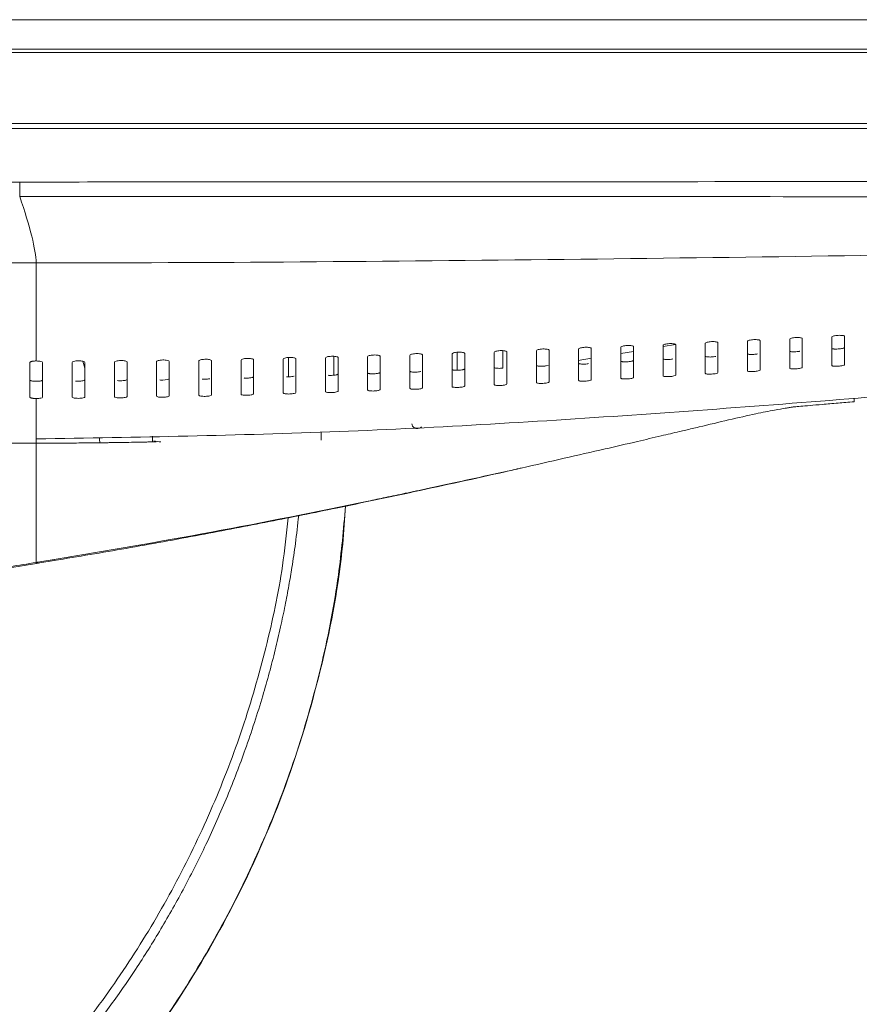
# Model space of a CAD drawing. Header units: millimetres. Extents: x 0 to 863, y 0 to 558.
# Tile 29 of 61: x 198 to 228, y 439 to 474. Entities that reach past the tile are written whole.
import ezdxf

# ---------------------------------------------------------------- set-up
doc = ezdxf.new("R2010")
doc.units = ezdxf.units.MM

msp = doc.modelspace()

# ---------------------------------------------------------------- linework, layer by layer
at = {"color": 7, "linetype": 'Continuous', "lineweight": 15}
for p, q in [((276.605, 474.473), (65.979, 474.473)), ((277.772, 473.404), (64.812, 473.404)), ((277.772, 473.279), (64.812, 473.279)), ((64.505, 470.696), (278.079, 470.696)), ((277.701, 470.503), (64.883, 470.503)), ((197.61, 468.558), (144.974, 468.558)), ((198.215, 465.61), (144.369, 465.61)), ((213.561, 461.699), (213.561, 462.355)), ((215.215, 461.776), (215.215, 462.413)), ((228.023, 460.662), (228.023, 460.546)), ((202.446, 459.088), (202.446, 459.298)), ((208.6, 459.146), (208.6, 459.45)), ((144.369, 459.042), (198.215, 459.042)), ((144.369, 459.042), (198.215, 459.042)), ((198.215, 459.042), (198.215, 459.223)), ((197.245, 454.501), (198.221, 454.656)), ((198.194, 454.652), (198.294, 454.668)), ((198.268, 454.664), (198.87, 454.763))]:
    msp.add_line(p, q, dxfattribs=at)
at = {"color": 8, "linetype": 'Continuous', "lineweight": 15}
for p, q in [((221.517, 462.64), (221.061, 462.565)), ((218.455, 462.136), (217.963, 462.055)), ((219.984, 462.387), (219.523, 462.311)), ((199.917, 462.025), (199.984, 461.775)), ((216.869, 461.877), (216.677, 461.846))]:
    msp.add_line(p, q, dxfattribs=at)
at = {"color": 7, "linetype": 'Continuous', "lineweight": 15, "flags": 128}
for points in [[(199.641, 461.307), (199.668, 461.304), (199.754, 461.302), (199.84, 461.306), (199.88, 461.31), (199.916, 461.316), (199.96, 461.328), (199.977, 461.337), (199.983, 461.343), (199.984, 461.345), (199.984, 461.347), (199.984, 461.348), (199.984, 461.348), (199.984, 461.348), (199.984, 461.348), (199.984, 461.348), (199.984, 461.348), (199.984, 461.348), (199.984, 461.348), (199.984, 461.348)], [(202.718, 461.345), (202.744, 461.343), (202.83, 461.341), (202.915, 461.346), (202.991, 461.357), (203.036, 461.37), (203.054, 461.379), (203.06, 461.385), (203.061, 461.388), (203.061, 461.389), (203.061, 461.39), (203.061, 461.39), (203.061, 461.391), (203.061, 461.391), (203.061, 461.391)]]:
    msp.add_lwpolyline(points, dxfattribs=at)
at = {"color": 7, "linetype": 'Continuous', "lineweight": 15}
for points, knots in [([(276.712, 468.698), (276.506, 468.696), (276.096, 468.692), (275.275, 468.685), (273.836, 468.673), (270.955, 468.656), (266.835, 468.643), (261.888, 468.637), (255.291, 468.635), (248.696, 468.622), (242.104, 468.606), (232.218, 468.582), (220.682, 468.567), (207.498, 468.56), (200.906, 468.559), (197.61, 468.558)], [0, 0, 0, 0, 0.007782, 0.015567, 0.031146, 0.062338, 0.124827, 0.187398, 0.249983, 0.37503, 0.437512, 0.499988, 0.749972, 0.874989, 1, 1, 1, 1]), ([(197.61, 468.558), (197.61, 468.465), (197.61, 468.371), (197.61, 468.193), (197.61, 468.109), (197.609, 468.035)], [0, 0, 0, 0, 0.5, 0.5, 1, 1, 1, 1]), ([(197.609, 468.035), (199.899, 468.034), (204.55, 468.033), (211.634, 468.031), (218.935, 468.028), (227.404, 468.023), (236.897, 468.017), (249.298, 468.008), (259.334, 468.001), (267.211, 467.996), (269.969, 467.994), (271.856, 467.993), (272.695, 467.993), (273.505, 467.993), (274.241, 467.992), (274.946, 467.991), (275.582, 467.989), (276.172, 467.987), (276.543, 467.988), (276.719, 467.988)], [0, 0, 0, 0, 0.086817, 0.17637, 0.268659, 0.363686, 0.497514, 0.628661, 0.833934, 0.878109, 0.927391, 0.938516, 0.949681, 0.959213, 0.969196, 0.977608, 0.985948, 0.993307, 1, 1, 1, 1]), ([(198.215, 459.194), (201.897, 459.258), (209.255, 459.385), (220.271, 460.061), (231.265, 460.911), (242.241, 461.965), (253.198, 463.202), (263.985, 464.57), (271.091, 465.713), (274.566, 466.272)], [0, 0, 0, 0, 0.143921, 0.287661, 0.431338, 0.574997, 0.718671, 0.862402, 1, 1, 1, 1]), ([(198.215, 462.037), (198.215, 462.529), (198.215, 463.071), (198.215, 464.259), (198.215, 464.903), (198.215, 465.61)], [0, 0, 0, 0, 0.5, 0.5, 1, 1, 1, 1]), ([(226.138, 462.856), (226.138, 462.862), (226.132, 462.868), (226.109, 462.878), (226.092, 462.882), (226.028, 462.892), (225.967, 462.894), (225.846, 462.888), (225.786, 462.88), (225.701, 462.858), (225.677, 462.845), (225.677, 462.832)], [0, 0, 0, 0, 0.125, 0.125, 0.25, 0.25, 0.5, 0.5, 0.75, 0.75, 1, 1, 1, 1]), ([(227.677, 462.936), (227.677, 462.942), (227.671, 462.948), (227.648, 462.958), (227.631, 462.962), (227.567, 462.972), (227.506, 462.973), (227.384, 462.967), (227.324, 462.959), (227.239, 462.937), (227.215, 462.924), (227.215, 462.912)], [0, 0, 0, 0, 0.125, 0.125, 0.25, 0.25, 0.5, 0.5, 0.75, 0.75, 1, 1, 1, 1]), ([(216.907, 462.431), (216.907, 462.437), (216.902, 462.444), (216.879, 462.455), (216.862, 462.46), (216.798, 462.472), (216.737, 462.476), (216.615, 462.471), (216.555, 462.463), (216.47, 462.44), (216.446, 462.426), (216.446, 462.412)], [0, 0, 0, 0, 0.125, 0.125, 0.25, 0.25, 0.5, 0.5, 0.75, 0.75, 1, 1, 1, 1]), ([(218.446, 462.494), (218.446, 462.501), (218.44, 462.507), (218.417, 462.519), (218.4, 462.524), (218.336, 462.535), (218.275, 462.539), (218.153, 462.533), (218.093, 462.525), (218.008, 462.502), (217.984, 462.488), (217.984, 462.475)], [0, 0, 0, 0, 0.125, 0.125, 0.25, 0.25, 0.5, 0.5, 0.75, 0.75, 1, 1, 1, 1]), ([(219.984, 462.561), (219.984, 462.568), (219.978, 462.574), (219.956, 462.585), (219.939, 462.59), (219.875, 462.601), (219.813, 462.604), (219.692, 462.599), (219.632, 462.591), (219.547, 462.568), (219.523, 462.554), (219.523, 462.541)], [0, 0, 0, 0, 0.125, 0.125, 0.25, 0.25, 0.5, 0.5, 0.75, 0.75, 1, 1, 1, 1]), ([(221.523, 462.631), (221.523, 462.637), (221.517, 462.643), (221.494, 462.654), (221.477, 462.659), (221.413, 462.67), (221.352, 462.673), (221.23, 462.667), (221.17, 462.659), (221.085, 462.636), (221.061, 462.623), (221.061, 462.61)], [0, 0, 0, 0, 0.125, 0.125, 0.25, 0.25, 0.5, 0.5, 0.75, 0.75, 1, 1, 1, 1]), ([(223.061, 462.703), (223.061, 462.71), (223.055, 462.715), (223.032, 462.726), (223.015, 462.731), (222.951, 462.741), (222.89, 462.744), (222.769, 462.738), (222.709, 462.73), (222.624, 462.708), (222.6, 462.694), (222.6, 462.681)], [0, 0, 0, 0, 0.125, 0.125, 0.25, 0.25, 0.5, 0.5, 0.75, 0.75, 1, 1, 1, 1]), ([(224.6, 462.778), (224.6, 462.784), (224.594, 462.79), (224.571, 462.801), (224.554, 462.805), (224.49, 462.816), (224.429, 462.818), (224.307, 462.812), (224.247, 462.804), (224.162, 462.781), (224.138, 462.768), (224.138, 462.755)], [0, 0, 0, 0, 0.125, 0.125, 0.25, 0.25, 0.5, 0.5, 0.75, 0.75, 1, 1, 1, 1]), ([(227.217, 462.494), (227.218, 462.492), (227.219, 462.489), (227.225, 462.485), (227.234, 462.482), (227.246, 462.479), (227.262, 462.476), (227.285, 462.474), (227.315, 462.471), (227.368, 462.47), (227.443, 462.473), (227.532, 462.481), (227.598, 462.492), (227.638, 462.502), (227.66, 462.511), (227.675, 462.519), (227.678, 462.525), (227.679, 462.527)], [0, 0, 0, 0, 0.039608, 0.07802, 0.115847, 0.153728, 0.192301, 0.232168, 0.295396, 0.356657, 0.478892, 0.603483, 0.726886, 0.791325, 0.859344, 0.931684, 1, 1, 1, 1]), ([(206.138, 462.083), (206.137, 462.09), (206.13, 462.097), (206.105, 462.109), (206.087, 462.115), (206.02, 462.128), (205.958, 462.133), (205.836, 462.129), (205.777, 462.12), (205.696, 462.097), (205.674, 462.082), (205.677, 462.068)], [0, 0, 0, 0, 0.125, 0.125, 0.25, 0.25, 0.5, 0.5, 0.75, 0.75, 1, 1, 1, 1]), ([(207.676, 462.121), (207.675, 462.128), (207.668, 462.135), (207.642, 462.147), (207.624, 462.153), (207.557, 462.166), (207.495, 462.17), (207.373, 462.165), (207.314, 462.157), (207.234, 462.133), (207.213, 462.118), (207.215, 462.104)], [0, 0, 0, 0, 0.125, 0.125, 0.25, 0.25, 0.5, 0.5, 0.75, 0.75, 1, 1, 1, 1]), ([(207.407, 461.461), (207.407, 461.565), (207.407, 461.789), (207.407, 462.035), (207.407, 462.166)], [0, 0, 0, 0, 0.46599, 1, 1, 1, 1]), ([(209.215, 462.164), (209.213, 462.171), (209.206, 462.178), (209.18, 462.19), (209.162, 462.195), (209.094, 462.208), (209.032, 462.211), (208.91, 462.206), (208.852, 462.198), (208.771, 462.174), (208.751, 462.159), (208.754, 462.145)], [0, 0, 0, 0, 0.125, 0.125, 0.25, 0.25, 0.5, 0.5, 0.75, 0.75, 1, 1, 1, 1]), ([(209.061, 461.518), (209.061, 461.665), (209.061, 461.885), (209.061, 462.127), (209.061, 462.208)], [0, 0, 0, 0, 0.667649, 1, 1, 1, 1]), ([(210.753, 462.211), (210.751, 462.218), (210.744, 462.224), (210.718, 462.236), (210.699, 462.242), (210.632, 462.254), (210.569, 462.257), (210.448, 462.252), (210.389, 462.243), (210.309, 462.219), (210.289, 462.204), (210.292, 462.19)], [0, 0, 0, 0, 0.125, 0.125, 0.25, 0.25, 0.5, 0.5, 0.75, 0.75, 1, 1, 1, 1]), ([(212.292, 462.261), (212.29, 462.268), (212.282, 462.275), (212.256, 462.287), (212.237, 462.292), (212.169, 462.304), (212.107, 462.307), (211.985, 462.301), (211.927, 462.292), (211.848, 462.268), (211.827, 462.253), (211.831, 462.239)], [0, 0, 0, 0, 0.125, 0.125, 0.25, 0.25, 0.5, 0.5, 0.75, 0.75, 1, 1, 1, 1]), ([(213.83, 462.316), (213.828, 462.322), (213.82, 462.329), (213.794, 462.34), (213.775, 462.345), (213.707, 462.357), (213.645, 462.36), (213.523, 462.353), (213.465, 462.345), (213.386, 462.321), (213.366, 462.306), (213.369, 462.292)], [0, 0, 0, 0, 0.125, 0.125, 0.25, 0.25, 0.5, 0.5, 0.75, 0.75, 1, 1, 1, 1]), ([(215.368, 462.373), (215.366, 462.38), (215.359, 462.386), (215.332, 462.398), (215.313, 462.403), (215.245, 462.414), (215.183, 462.416), (215.061, 462.41), (215.003, 462.401), (214.924, 462.377), (214.904, 462.362), (214.908, 462.349)], [0, 0, 0, 0, 0.125, 0.125, 0.25, 0.25, 0.5, 0.5, 0.75, 0.75, 1, 1, 1, 1]), ([(221.061, 462.118), (221.066, 462.114), (221.075, 462.105), (221.125, 462.095), (221.195, 462.091), (221.281, 462.093), (221.362, 462.099), (221.403, 462.106), (221.42, 462.109)], [0, 0, 0, 0, 0.182343, 0.34023, 0.521571, 0.697525, 0.871037, 1, 1, 1, 1]), ([(222.6, 462.207), (222.605, 462.203), (222.613, 462.194), (222.663, 462.185), (222.733, 462.181), (222.82, 462.182), (222.907, 462.19), (222.965, 462.198), (222.988, 462.204), (222.991, 462.205)], [0, 0, 0, 0, 0.167589, 0.313307, 0.480473, 0.642999, 0.802978, 0.976046, 1, 1, 1, 1]), ([(224.138, 462.299), (224.143, 462.295), (224.152, 462.286), (224.204, 462.277), (224.276, 462.274), (224.364, 462.276), (224.446, 462.283), (224.486, 462.29), (224.503, 462.293)], [0, 0, 0, 0, 0.180958, 0.3393, 0.521568, 0.698879, 0.871943, 1, 1, 1, 1]), ([(225.677, 462.395), (225.682, 462.39), (225.691, 462.382), (225.742, 462.374), (225.814, 462.37), (225.903, 462.373), (225.976, 462.38), (226.022, 462.386), (226.038, 462.389), (226.043, 462.39)], [0, 0, 0, 0, 0.180482, 0.339025, 0.521275, 0.699002, 0.87193, 0.965519, 1, 1, 1, 1]), ([(197.984, 461.981), (197.985, 461.983), (197.985, 461.988), (197.992, 461.995), (198.003, 462.004), (198.022, 462.013), (198.052, 462.021), (198.087, 462.028), (198.128, 462.034), (198.171, 462.037), (198.2, 462.037), (198.215, 462.037)], [0, 0, 0, 0, 0.085616, 0.170351, 0.255631, 0.382119, 0.509455, 0.634938, 0.758423, 0.879144, 1, 1, 1, 1]), ([(198.446, 461.981), (198.446, 461.996), (198.422, 462.01), (198.337, 462.031), (198.277, 462.037), (198.215, 462.037)], [0, 0, 0, 0, 0.5, 0.5, 1, 1, 1, 1]), ([(199.984, 461.987), (199.984, 462.002), (199.959, 462.016), (199.873, 462.036), (199.812, 462.042), (199.721, 462.041), (199.69, 462.04), (199.634, 462.033), (199.609, 462.029), (199.545, 462.012), (199.522, 461.998), (199.523, 461.983)], [0, 0, 0, 0, 0.25, 0.25, 0.5, 0.5, 0.625, 0.625, 0.75, 0.75, 1, 1, 1, 1]), ([(201.523, 462.001), (201.521, 462.015), (201.496, 462.029), (201.41, 462.049), (201.349, 462.055), (201.257, 462.053), (201.227, 462.051), (201.171, 462.045), (201.146, 462.04), (201.083, 462.023), (201.06, 462.009), (201.061, 461.994)], [0, 0, 0, 0, 0.25, 0.25, 0.5, 0.5, 0.625, 0.625, 0.75, 0.75, 1, 1, 1, 1]), ([(203.061, 462.022), (203.059, 462.036), (203.034, 462.05), (202.947, 462.069), (202.885, 462.074), (202.794, 462.072), (202.763, 462.07), (202.708, 462.063), (202.683, 462.058), (202.62, 462.041), (202.598, 462.027), (202.6, 462.012)], [0, 0, 0, 0, 0.25, 0.25, 0.5, 0.5, 0.625, 0.625, 0.75, 0.75, 1, 1, 1, 1]), ([(204.6, 462.049), (204.597, 462.064), (204.571, 462.077), (204.483, 462.096), (204.422, 462.101), (204.33, 462.098), (204.3, 462.096), (204.245, 462.088), (204.22, 462.084), (204.158, 462.066), (204.136, 462.051), (204.138, 462.037)], [0, 0, 0, 0, 0.25, 0.25, 0.5, 0.5, 0.625, 0.625, 0.75, 0.75, 1, 1, 1, 1]), ([(214.908, 461.799), (214.912, 461.794), (214.921, 461.784), (214.973, 461.774), (215.045, 461.768), (215.133, 461.769), (215.188, 461.774), (215.215, 461.776)], [0, 0, 0, 0, 0.2148767, 0.3975316, 0.6066794, 0.8088485, 1, 1, 1, 1]), ([(216.446, 461.873), (216.451, 461.868), (216.459, 461.859), (216.51, 461.849), (216.581, 461.843), (216.667, 461.844), (216.748, 461.85), (216.788, 461.857), (216.805, 461.86)], [0, 0, 0, 0, 0.184754, 0.34259, 0.524191, 0.699523, 0.873073, 1, 1, 1, 1]), ([(217.984, 461.951), (217.989, 461.946), (217.998, 461.937), (218.048, 461.927), (218.119, 461.922), (218.205, 461.923), (218.286, 461.929), (218.326, 461.936), (218.344, 461.939)], [0, 0, 0, 0, 0.183862, 0.341689, 0.523213, 0.698744, 0.872311, 1, 1, 1, 1]), ([(219.524, 462.033), (219.525, 462.032), (219.526, 462.028), (219.532, 462.024), (219.541, 462.02), (219.553, 462.016), (219.569, 462.013), (219.591, 462.01), (219.62, 462.007), (219.671, 462.005), (219.744, 462.006), (219.833, 462.014), (219.9, 462.024), (219.941, 462.034), (219.965, 462.043), (219.983, 462.052), (219.985, 462.059), (219.986, 462.062)], [0, 0, 0, 0, 0.0394472, 0.0776936, 0.1153277, 0.1529665, 0.1912267, 0.2306962, 0.2918776, 0.351807, 0.4721276, 0.5940289, 0.7161955, 0.7816848, 0.8509788, 0.9274764, 1, 1, 1, 1]), ([(225.677, 461.772), (225.677, 461.767), (225.683, 461.763), (225.706, 461.755), (225.723, 461.752), (225.787, 461.746), (225.848, 461.746), (225.969, 461.753), (226.029, 461.761), (226.114, 461.78), (226.138, 461.791), (226.138, 461.801)], [0, 0, 0, 0, 0.125, 0.125, 0.25, 0.25, 0.5, 0.5, 0.75, 0.75, 1, 1, 1, 1]), ([(227.215, 461.871), (227.215, 461.866), (227.221, 461.862), (227.244, 461.854), (227.261, 461.851), (227.325, 461.846), (227.386, 461.846), (227.507, 461.854), (227.567, 461.862), (227.652, 461.881), (227.677, 461.892), (227.677, 461.901)], [0, 0, 0, 0, 0.125, 0.125, 0.25, 0.25, 0.5, 0.5, 0.75, 0.75, 1, 1, 1, 1]), ([(205.794, 461.417), (205.803, 461.416), (205.837, 461.413), (205.906, 461.413), (205.994, 461.419), (206.066, 461.429), (206.111, 461.442), (206.13, 461.452), (206.136, 461.458), (206.138, 461.462), (206.138, 461.464), (206.138, 461.465), (206.138, 461.465), (206.138, 461.465), (206.138, 461.465)], [0, 0, 0, 0, 0.059562, 0.23886, 0.415144, 0.601687, 0.756055, 0.868391, 0.933408, 0.968123, 0.986031, 0.995128, 0.99827, 1, 1, 1, 1]), ([(207.333, 461.463), (207.341, 461.462), (207.375, 461.46), (207.444, 461.459), (207.53, 461.465), (207.589, 461.473), (207.609, 461.479), (207.612, 461.48)], [0, 0, 0, 0, 0.093549, 0.379582, 0.660477, 0.957543, 1, 1, 1, 1]), ([(208.871, 461.514), (208.88, 461.514), (208.913, 461.512), (208.981, 461.512), (209.069, 461.518), (209.141, 461.528), (209.186, 461.541), (209.207, 461.551), (209.213, 461.558), (209.215, 461.562), (209.215, 461.564), (209.215, 461.565), (209.215, 461.565), (209.215, 461.565)], [0, 0, 0, 0, 0.057552, 0.236164, 0.411382, 0.596524, 0.747169, 0.863084, 0.931275, 0.96792, 0.986885, 0.995447, 1, 1, 1, 1]), ([(210.293, 461.603), (210.294, 461.601), (210.295, 461.597), (210.301, 461.592), (210.31, 461.588), (210.323, 461.583), (210.339, 461.58), (210.362, 461.576), (210.393, 461.572), (210.445, 461.569), (210.52, 461.569), (210.609, 461.575), (210.674, 461.585), (210.713, 461.595), (210.736, 461.604), (210.752, 461.614), (210.754, 461.62), (210.755, 461.623)], [0, 0, 0, 0, 0.041189, 0.081029, 0.120166, 0.15928, 0.199054, 0.240136, 0.302376, 0.363496, 0.485234, 0.6074, 0.728722, 0.792434, 0.859081, 0.931049, 1, 1, 1, 1]), ([(211.831, 461.664), (211.832, 461.661), (211.835, 461.655), (211.855, 461.646), (211.896, 461.637), (211.969, 461.631), (212.057, 461.631), (212.144, 461.638), (212.203, 461.645), (212.223, 461.651), (212.226, 461.652)], [0, 0, 0, 0, 0.091079, 0.175078, 0.32139, 0.489048, 0.650599, 0.808721, 0.975494, 1, 1, 1, 1]), ([(213.37, 461.729), (213.371, 461.727), (213.372, 461.724), (213.378, 461.719), (213.387, 461.715), (213.4, 461.711), (213.416, 461.707), (213.439, 461.704), (213.469, 461.7), (213.522, 461.697), (213.596, 461.698), (213.685, 461.705), (213.75, 461.715), (213.789, 461.725), (213.812, 461.734), (213.829, 461.743), (213.831, 461.75), (213.832, 461.753)], [0, 0, 0, 0, 0.040746, 0.08018, 0.118934, 0.157675, 0.19707, 0.237754, 0.299892, 0.360836, 0.482441, 0.604619, 0.725719, 0.789624, 0.856905, 0.930183, 1, 1, 1, 1]), ([(219.523, 461.409), (219.523, 461.404), (219.529, 461.399), (219.552, 461.391), (219.569, 461.387), (219.633, 461.38), (219.694, 461.379), (219.815, 461.386), (219.875, 461.393), (219.96, 461.413), (219.984, 461.424), (219.984, 461.435)], [0, 0, 0, 0, 0.125, 0.125, 0.25, 0.25, 0.5, 0.5, 0.75, 0.75, 1, 1, 1, 1]), ([(221.061, 461.495), (221.061, 461.49), (221.067, 461.485), (221.09, 461.477), (221.107, 461.473), (221.171, 461.466), (221.232, 461.465), (221.353, 461.473), (221.413, 461.48), (221.499, 461.5), (221.523, 461.511), (221.523, 461.521)], [0, 0, 0, 0, 0.125, 0.125, 0.25, 0.25, 0.5, 0.5, 0.75, 0.75, 1, 1, 1, 1]), ([(222.6, 461.584), (222.6, 461.579), (222.606, 461.574), (222.629, 461.566), (222.646, 461.563), (222.71, 461.556), (222.771, 461.555), (222.892, 461.563), (222.952, 461.57), (223.037, 461.59), (223.061, 461.601), (223.061, 461.611)], [0, 0, 0, 0, 0.125, 0.125, 0.25, 0.25, 0.5, 0.5, 0.75, 0.75, 1, 1, 1, 1]), ([(224.138, 461.676), (224.138, 461.671), (224.144, 461.667), (224.167, 461.659), (224.184, 461.656), (224.248, 461.649), (224.309, 461.649), (224.43, 461.656), (224.49, 461.664), (224.575, 461.684), (224.6, 461.695), (224.6, 461.705)], [0, 0, 0, 0, 0.125, 0.125, 0.25, 0.25, 0.5, 0.5, 0.75, 0.75, 1, 1, 1, 1]), ([(197.984, 461.341), (197.985, 461.339), (197.985, 461.336), (197.99, 461.331), (197.998, 461.326), (198.007, 461.322), (198.018, 461.318), (198.029, 461.315), (198.041, 461.312), (198.063, 461.307), (198.1, 461.302), (198.156, 461.297), (198.196, 461.297), (198.215, 461.297)], [0, 0, 0, 0, 0.080426, 0.155978, 0.226657, 0.292464, 0.353399, 0.409466, 0.460667, 0.507006, 0.677848, 0.84207, 1, 1, 1, 1]), ([(198.215, 461.297), (198.225, 461.297), (198.245, 461.297), (198.275, 461.298), (198.308, 461.3), (198.343, 461.304), (198.378, 461.309), (198.407, 461.316), (198.429, 461.324), (198.443, 461.332), (198.445, 461.338), (198.446, 461.341)], [0, 0, 0, 0, 0.081975, 0.163784, 0.246881, 0.369826, 0.492977, 0.617461, 0.742821, 0.871818, 1, 1, 1, 1]), ([(201.179, 461.322), (201.188, 461.321), (201.222, 461.317), (201.292, 461.316), (201.381, 461.32), (201.454, 461.33), (201.497, 461.343), (201.519, 461.354), (201.521, 461.361), (201.523, 461.365)], [0, 0, 0, 0, 0.063166, 0.243816, 0.422237, 0.611051, 0.769923, 0.87681, 1, 1, 1, 1]), ([(204.256, 461.377), (204.265, 461.376), (204.298, 461.374), (204.368, 461.373), (204.455, 461.378), (204.514, 461.385), (204.534, 461.391), (204.536, 461.392)], [0, 0, 0, 0, 0.096286, 0.381467, 0.662235, 0.959447, 1, 1, 1, 1]), ([(211.831, 461.036), (211.833, 461.031), (211.84, 461.026), (211.866, 461.017), (211.885, 461.013), (211.952, 461.005), (212.014, 461.004), (212.104, 461.008), (212.134, 461.011), (212.188, 461.018), (212.213, 461.022), (212.273, 461.037), (212.294, 461.049), (212.292, 461.06)], [0, 0, 0, 0, 0.125, 0.125, 0.25, 0.25, 0.5, 0.5, 0.625, 0.625, 0.75, 0.75, 1, 1, 1, 1]), ([(213.369, 461.102), (213.371, 461.097), (213.379, 461.092), (213.405, 461.083), (213.424, 461.079), (213.491, 461.072), (213.553, 461.071), (213.643, 461.076), (213.673, 461.078), (213.727, 461.085), (213.751, 461.09), (213.812, 461.105), (213.833, 461.116), (213.83, 461.127)], [0, 0, 0, 0, 0.125, 0.125, 0.25, 0.25, 0.5, 0.5, 0.625, 0.625, 0.75, 0.75, 1, 1, 1, 1]), ([(214.908, 461.172), (214.91, 461.167), (214.917, 461.162), (214.944, 461.154), (214.962, 461.15), (215.03, 461.143), (215.092, 461.142), (215.182, 461.147), (215.212, 461.15), (215.266, 461.157), (215.29, 461.161), (215.35, 461.176), (215.371, 461.188), (215.369, 461.199)], [0, 0, 0, 0, 0.125, 0.125, 0.25, 0.25, 0.5, 0.5, 0.625, 0.625, 0.75, 0.75, 1, 1, 1, 1]), ([(216.446, 461.249), (216.446, 461.244), (216.452, 461.239), (216.475, 461.23), (216.492, 461.226), (216.556, 461.218), (216.617, 461.217), (216.738, 461.223), (216.798, 461.231), (216.883, 461.25), (216.907, 461.262), (216.907, 461.272)], [0, 0, 0, 0, 0.125, 0.125, 0.25, 0.25, 0.5, 0.5, 0.75, 0.75, 1, 1, 1, 1]), ([(217.984, 461.327), (217.984, 461.322), (217.99, 461.317), (218.013, 461.309), (218.03, 461.305), (218.094, 461.297), (218.155, 461.296), (218.277, 461.303), (218.336, 461.31), (218.422, 461.33), (218.446, 461.341), (218.446, 461.352)], [0, 0, 0, 0, 0.125, 0.125, 0.25, 0.25, 0.5, 0.5, 0.75, 0.75, 1, 1, 1, 1]), ([(198.215, 460.67), (198.205, 460.67), (198.185, 460.67), (198.155, 460.671), (198.122, 460.673), (198.086, 460.677), (198.051, 460.683), (198.022, 460.689), (198.001, 460.697), (197.987, 460.705), (197.985, 460.711), (197.984, 460.714)], [0, 0, 0, 0, 0.0831335, 0.1652031, 0.2476436, 0.371603, 0.4968095, 0.6223783, 0.7477328, 0.8739133, 1, 1, 1, 1]), ([(198.215, 460.67), (198.277, 460.67), (198.337, 460.675), (198.421, 460.691), (198.446, 460.703), (198.446, 460.714)], [0, 0, 0, 0, 0.5, 0.5, 1, 1, 1, 1]), ([(199.523, 460.718), (199.523, 460.706), (199.548, 460.695), (199.634, 460.679), (199.694, 460.675), (199.785, 460.675), (199.816, 460.677), (199.872, 460.682), (199.897, 460.685), (199.961, 460.698), (199.985, 460.71), (199.984, 460.721)], [0, 0, 0, 0, 0.25, 0.25, 0.5, 0.5, 0.625, 0.625, 0.75, 0.75, 1, 1, 1, 1]), ([(201.061, 460.731), (201.062, 460.719), (201.088, 460.708), (201.174, 460.693), (201.235, 460.69), (201.326, 460.691), (201.356, 460.693), (201.412, 460.698), (201.437, 460.702), (201.5, 460.715), (201.524, 460.727), (201.523, 460.738)], [0, 0, 0, 0, 0.25, 0.25, 0.5, 0.5, 0.625, 0.625, 0.75, 0.75, 1, 1, 1, 1]), ([(202.6, 460.754), (202.601, 460.742), (202.627, 460.731), (202.714, 460.717), (202.775, 460.714), (202.866, 460.716), (202.896, 460.717), (202.952, 460.723), (202.977, 460.727), (203.04, 460.741), (203.062, 460.753), (203.061, 460.764)], [0, 0, 0, 0, 0.25, 0.25, 0.5, 0.5, 0.625, 0.625, 0.75, 0.75, 1, 1, 1, 1]), ([(204.138, 460.785), (204.14, 460.773), (204.166, 460.763), (204.254, 460.749), (204.315, 460.746), (204.406, 460.749), (204.436, 460.751), (204.492, 460.757), (204.516, 460.761), (204.579, 460.775), (204.601, 460.786), (204.6, 460.798)], [0, 0, 0, 0, 0.25, 0.25, 0.5, 0.5, 0.625, 0.625, 0.75, 0.75, 1, 1, 1, 1]), ([(205.677, 460.823), (205.678, 460.817), (205.685, 460.812), (205.71, 460.802), (205.728, 460.798), (205.794, 460.788), (205.855, 460.786), (205.946, 460.789), (205.976, 460.791), (206.031, 460.797), (206.056, 460.801), (206.118, 460.816), (206.14, 460.828), (206.138, 460.839)], [0, 0, 0, 0, 0.125, 0.125, 0.25, 0.25, 0.5, 0.5, 0.625, 0.625, 0.75, 0.75, 1, 1, 1, 1]), ([(207.215, 460.868), (207.217, 460.862), (207.224, 460.857), (207.249, 460.848), (207.267, 460.844), (207.333, 460.834), (207.395, 460.832), (207.486, 460.836), (207.516, 460.838), (207.57, 460.845), (207.595, 460.849), (207.657, 460.863), (207.678, 460.875), (207.676, 460.886)], [0, 0, 0, 0, 0.125, 0.125, 0.25, 0.25, 0.5, 0.5, 0.625, 0.625, 0.75, 0.75, 1, 1, 1, 1]), ([(208.754, 460.919), (208.755, 460.914), (208.763, 460.908), (208.788, 460.899), (208.806, 460.895), (208.873, 460.886), (208.935, 460.884), (209.025, 460.888), (209.055, 460.891), (209.11, 460.897), (209.134, 460.902), (209.195, 460.916), (209.217, 460.928), (209.215, 460.939)], [0, 0, 0, 0, 0.125, 0.125, 0.25, 0.25, 0.5, 0.5, 0.625, 0.625, 0.75, 0.75, 1, 1, 1, 1]), ([(210.292, 460.975), (210.294, 460.97), (210.301, 460.965), (210.327, 460.956), (210.345, 460.952), (210.412, 460.943), (210.474, 460.941), (210.565, 460.946), (210.595, 460.948), (210.649, 460.955), (210.673, 460.96), (210.734, 460.974), (210.756, 460.986), (210.753, 460.997)], [0, 0, 0, 0, 0.125, 0.125, 0.25, 0.25, 0.5, 0.5, 0.625, 0.625, 0.75, 0.75, 1, 1, 1, 1]), ([(222.375, 459.632), (222.74, 459.721), (223.493, 459.904), (224.412, 460.108), (225.108, 460.246), (225.541, 460.32), (225.663, 460.338), (225.748, 460.351), (225.81, 460.36), (225.746, 460.355), (225.826, 460.364), (226.046, 460.384), (226.383, 460.413), (226.85, 460.453), (227.413, 460.501), (227.826, 460.537), (228.023, 460.554)], [0, 0, 0, 0, 0.104609, 0.215902, 0.307875, 0.38155, 0.441278, 0.504728, 0.612706, 0.735704, 0.793211, 0.84274, 0.885919, 0.925222, 0.964312, 1, 1, 1, 1]), ([(212.262, 459.636), (212.244, 459.624), (212.215, 459.604), (212.165, 459.587), (212.123, 459.579), (212.082, 459.578), (212.043, 459.583), (212.007, 459.595), (211.962, 459.619), (211.917, 459.669), (211.911, 459.718), (211.907, 459.744)], [0, 0, 0, 0, 0.131339, 0.212687, 0.28857, 0.360871, 0.434649, 0.511515, 0.592892, 0.77828, 1, 1, 1, 1]), ([(222.375, 459.633), (222.289, 459.613), (222.051, 459.556), (221.591, 459.448), (220.927, 459.292), (220.023, 459.08), (218.844, 458.807), (217.433, 458.483), (216.416, 458.254), (215.894, 458.137)], [0, 0, 0, 0, 0.039965, 0.110483, 0.213031, 0.347495, 0.529489, 0.759022, 1, 1, 1, 1]), ([(198.215, 454.696), (198.215, 454.921), (198.215, 455.162), (198.215, 455.653), (198.215, 455.903), (198.215, 456.641), (198.215, 457.361), (198.215, 457.958), (198.215, 458.317), (198.215, 458.477), (198.215, 458.879), (198.215, 459.042), (198.215, 459.042)], [0, 0, 0, 0, 0.125, 0.125, 0.25, 0.25, 0.5, 0.625, 0.625, 0.75, 0.75, 1, 1, 1, 1]), ([(200.527, 459.056), (200.301, 459.053), (199.849, 459.048), (199.398, 459.046), (199.172, 459.044)], [0, 0, 0, 0, 0.499998, 1, 1, 1, 1]), ([(202.579, 459.091), (202.568, 459.091), (202.546, 459.09), (202.508, 459.089), (202.468, 459.089), (202.425, 459.088), (202.379, 459.087), (202.329, 459.086), (202.277, 459.085), (202.221, 459.083), (202.163, 459.082), (202.022, 459.08), (201.779, 459.075), (201.463, 459.069), (201.193, 459.065), (201.002, 459.062), (200.83, 459.06), (200.678, 459.058), (200.577, 459.057), (200.527, 459.056)], [0, 0, 0, 0, 0.032862, 0.065634, 0.09837, 0.131124, 0.16395, 0.196902, 0.230031, 0.263392, 0.297034, 0.331008, 0.496047, 0.657706, 0.740639, 0.824853, 0.883723, 0.942019, 1, 1, 1, 1]), ([(198.866, 454.764), (199.739, 454.91), (201.517, 455.207), (204.13, 455.686), (206.685, 456.177), (209.288, 456.701), (212.153, 457.306), (214.399, 457.794), (215.694, 458.089), (215.89, 458.134)], [0, 0, 0, 0, 0.1530579, 0.3114623, 0.4591073, 0.6027131, 0.7703905, 0.9652406, 1, 1, 1, 1]), ([(171.292, 421.412), (172.161, 421.429), (173.777, 421.461), (176.004, 421.686), (177.85, 421.965), (179.346, 422.26), (180.615, 422.557), (181.787, 422.87), (183.494, 423.385), (185.714, 424.188), (188.386, 425.391), (191.391, 427.032), (194.635, 429.229), (197.976, 432.103), (200.967, 435.339), (203.567, 438.897), (205.742, 442.729), (207.469, 446.785), (208.7, 451.013), (209.33, 454.361), (209.459, 456.286), (209.49, 456.749)], [0, 0, 0, 0, 0.045591, 0.084704, 0.117336, 0.143487, 0.164626, 0.185697, 0.207103, 0.258128, 0.309395, 0.360664, 0.437544, 0.51442, 0.591298, 0.668176, 0.745054, 0.821933, 0.898815, 0.975697, 1, 1, 1, 1]), ([(209.485, 456.748), (209.412, 455.908), (209.246, 454), (208.668, 451.064), (207.815, 447.961), (206.695, 444.941), (205.33, 442.026), (203.724, 439.235), (201.89, 436.59), (199.841, 434.107), (197.591, 431.806), (195.157, 429.7), (192.554, 427.806), (189.802, 426.137), (186.921, 424.704), (183.928, 423.519), (180.848, 422.586), (177.7, 421.92), (174.507, 421.501), (172.364, 421.449), (171.292, 421.423)], [0, 0, 0, 0, 0.044178, 0.100431, 0.156681, 0.212925, 0.269161, 0.325393, 0.38162, 0.437844, 0.494063, 0.55028, 0.606499, 0.662717, 0.718934, 0.775148, 0.831362, 0.887574, 0.943788, 1, 1, 1, 1]), ([(198.268, 454.704), (198.259, 454.702), (198.241, 454.699), (198.224, 454.697), (198.215, 454.696)], [0, 0, 0, 0, 0.500609, 1, 1, 1, 1])]:
    msp.add_open_spline(points, degree=3, knots=knots, dxfattribs=at)
for points in [[(198.215, 465.61), (198.195, 466.097), (197.994, 466.905), (197.609, 468.035)], [(273.411, 466.788), (267.562, 466.63), (255.509, 466.35), (236.696, 465.997), (217.476, 465.72), (204.608, 465.61), (198.215, 465.61)], [(225.677, 462.832), (225.677, 462.44), (225.677, 462.085), (225.677, 461.772)], [(226.138, 461.801), (226.138, 462.113), (226.138, 462.465), (226.138, 462.856)], [(227.215, 462.912), (227.215, 462.526), (227.215, 462.178), (227.215, 461.871)], [(227.677, 461.901), (227.677, 462.207), (227.677, 462.553), (227.677, 462.936)], [(217.984, 462.475), (217.984, 462.05), (217.984, 461.666), (217.984, 461.327)], [(218.446, 461.352), (218.446, 461.689), (218.446, 462.071), (218.446, 462.494)], [(219.523, 462.541), (219.523, 462.122), (219.523, 461.744), (219.523, 461.409)], [(219.984, 461.435), (219.984, 461.767), (219.984, 462.144), (219.984, 462.561)], [(221.061, 462.61), (221.061, 462.197), (221.061, 461.824), (221.061, 461.495)], [(221.523, 461.521), (221.523, 461.849), (221.523, 462.22), (221.523, 462.631)], [(222.6, 462.681), (222.6, 462.275), (222.6, 461.908), (222.6, 461.584)], [(223.061, 461.611), (223.061, 461.934), (223.061, 462.299), (223.061, 462.703)], [(224.138, 462.755), (224.138, 462.356), (224.138, 461.995), (224.138, 461.676)], [(224.6, 461.705), (224.6, 462.022), (224.6, 462.381), (224.6, 462.778)], [(207.677, 460.886), (207.677, 461.251), (207.677, 461.663), (207.677, 462.121)], [(208.753, 462.145), (208.753, 461.691), (208.753, 461.281), (208.753, 460.919)], [(209.215, 460.939), (209.215, 461.301), (209.215, 461.71), (209.215, 462.164)], [(210.292, 462.19), (210.292, 461.74), (210.292, 461.334), (210.292, 460.975)], [(210.753, 460.997), (210.753, 461.355), (210.753, 461.761), (210.753, 462.211)], [(211.83, 462.239), (211.83, 461.793), (211.83, 461.391), (211.83, 461.036)], [(212.292, 461.06), (212.292, 461.414), (212.292, 461.816), (212.292, 462.261)], [(213.369, 462.292), (213.369, 461.851), (213.369, 461.453), (213.369, 461.102)], [(213.83, 461.127), (213.83, 461.478), (213.83, 461.875), (213.83, 462.316)], [(214.907, 462.349), (214.907, 461.913), (214.907, 461.519), (214.907, 461.172)], [(215.369, 461.199), (215.369, 461.545), (215.369, 461.938), (215.369, 462.373)], [(216.446, 462.412), (216.446, 461.981), (216.446, 461.592), (216.446, 461.249)], [(216.907, 461.272), (216.907, 461.614), (216.907, 462.001), (216.907, 462.431)], [(197.984, 460.714), (197.984, 461.087), (197.984, 461.511), (197.984, 461.981)], [(198.446, 460.714), (198.446, 461.088), (198.446, 461.511), (198.446, 461.981)], [(199.523, 461.983), (199.523, 461.514), (199.523, 461.091), (199.523, 460.718)], [(199.984, 460.721), (199.984, 461.095), (199.984, 461.518), (199.984, 461.987)], [(201.061, 461.994), (201.061, 461.526), (201.061, 461.103), (201.061, 460.731)], [(201.523, 460.738), (201.523, 461.111), (201.523, 461.533), (201.523, 462.001)], [(202.6, 462.012), (202.6, 461.545), (202.6, 461.125), (202.6, 460.754)], [(203.061, 460.764), (203.061, 461.135), (203.061, 461.555), (203.061, 462.022)], [(204.138, 462.037), (204.138, 461.572), (204.138, 461.154), (204.138, 460.785)], [(204.6, 460.798), (204.6, 461.167), (204.6, 461.585), (204.6, 462.049)], [(205.677, 462.068), (205.677, 461.606), (205.677, 461.19), (205.677, 460.823)], [(206.138, 460.839), (206.138, 461.206), (206.138, 461.622), (206.138, 462.083)], [(207.215, 462.104), (207.215, 461.646), (207.215, 461.233), (207.215, 460.868)], [(199.172, 459.044), (198.853, 459.043), (198.534, 459.042), (198.215, 459.042)], [(202.753, 459.095), (202.668, 459.093), (202.582, 459.105), (202.501, 459.131)], [(197.253, 454.544), (197.575, 454.594), (197.895, 454.644), (198.215, 454.696)], [(198.866, 454.8), (198.667, 454.768), (198.467, 454.736), (198.268, 454.704)]]:
    msp.add_open_spline(points, degree=3, dxfattribs=at)
at = {"color": 8, "linetype": 'Continuous', "lineweight": 15}
for points, knots in [([(198.215, 459.223), (198.215, 459.234), (198.215, 459.31), (198.215, 459.806), (198.215, 460.382), (198.215, 460.67)], [0, 0, 0, 0, 0.0803857, 0.5408348, 1, 1, 1, 1]), ([(200.527, 459.056), (200.526, 459.065), (200.526, 459.083), (200.524, 459.164), (200.523, 459.239), (200.523, 459.251)], [0, 0, 0, 0, 0.455469, 0.910934, 1, 1, 1, 1]), ([(215.894, 458.137), (215.843, 458.125), (215.332, 458.01), (214.491, 457.825), (213.403, 457.586), (212.505, 457.393), (211.695, 457.22), (210.973, 457.068), (208.622, 456.578), (204.606, 455.774), (200.78, 455.125), (198.866, 454.8)], [0, 0, 0, 0, 0.009111, 0.090652, 0.148801, 0.201741, 0.24947, 0.29199, 0.329298, 0.664608, 1, 1, 1, 1]), ([(171.292, 423.337), (171.9, 423.345), (172.967, 423.36), (174.876, 423.496), (176.848, 423.739), (179.098, 424.163), (181.203, 424.69), (183.071, 425.282), (184.654, 425.872), (186.045, 426.454), (187.399, 427.09), (188.655, 427.745), (189.64, 428.303), (190.492, 428.817), (191.137, 429.227), (191.744, 429.632), (192.205, 429.95), (192.639, 430.26), (193.017, 430.537), (193.4, 430.826), (193.788, 431.127), (194.32, 431.551), (194.861, 432.002), (195.473, 432.534), (196.016, 433.024), (196.571, 433.547), (197.14, 434.105), (197.696, 434.672), (198.241, 435.255), (198.729, 435.799), (199.226, 436.375), (199.79, 437.058), (200.31, 437.723), (200.802, 438.383), (201.283, 439.052), (201.963, 440.051), (202.769, 441.335), (203.626, 442.856), (204.439, 444.469), (205.181, 446.145), (205.875, 447.953), (206.365, 449.457), (206.709, 450.67), (206.925, 451.505), (207.118, 452.326), (207.282, 453.109), (207.419, 453.83), (207.546, 454.582), (207.673, 455.431), (207.743, 456.063), (207.78, 456.401)], [0, 0, 0, 0, 0.03382, 0.05936, 0.106435, 0.14425, 0.186682, 0.227023, 0.253187, 0.280676, 0.310893, 0.336367, 0.359464, 0.373815, 0.391746, 0.401954, 0.414428, 0.422911, 0.431601, 0.440499, 0.449605, 0.458918, 0.478313, 0.488803, 0.504019, 0.519031, 0.531206, 0.548346, 0.563169, 0.575653, 0.589006, 0.605444, 0.624967, 0.635942, 0.651226, 0.670819, 0.703186, 0.735547, 0.767901, 0.803693, 0.837499, 0.875655, 0.891679, 0.907691, 0.923691, 0.93861, 0.952236, 0.964568, 0.981076, 1, 1, 1, 1]), ([(171.292, 423.683), (172.302, 423.709), (174.317, 423.76), (177.32, 424.157), (180.278, 424.787), (183.177, 425.665), (185.987, 426.777), (188.694, 428.121), (191.278, 429.692), (193.725, 431.476), (196.021, 433.459), (198.147, 435.623), (200.089, 437.954), (201.834, 440.439), (203.368, 443.062), (204.681, 445.807), (205.77, 448.653), (206.613, 451.581), (207.167, 454.146), (207.334, 455.74), (207.395, 456.324)], [0, 0, 0, 0, 0.0568327, 0.1134287, 0.1702498, 0.2269919, 0.2837125, 0.3402677, 0.3969052, 0.4537539, 0.5106194, 0.5674806, 0.6243925, 0.6812841, 0.7382585, 0.7953279, 0.8524754, 0.9096794, 0.9669267, 1, 1, 1, 1]), ([(198.215, 454.658), (198.215, 454.657), (198.218, 454.649), (198.217, 454.673), (198.215, 454.696)], [0, 0, 0, 0, 0.0937288, 1, 1, 1, 1]), ([(198.268, 454.704), (198.269, 454.682), (198.271, 454.657), (198.267, 454.666), (198.267, 454.666)], [0, 0, 0, 0, 0.911907, 1, 1, 1, 1]), ([(198.866, 454.8), (198.868, 454.779), (198.87, 454.756), (198.866, 454.764), (198.866, 454.765)], [0, 0, 0, 0, 0.899602, 1, 1, 1, 1])]:
    msp.add_open_spline(points, degree=3, knots=knots, dxfattribs=at)

doc.saveas('drawing.dxf')
